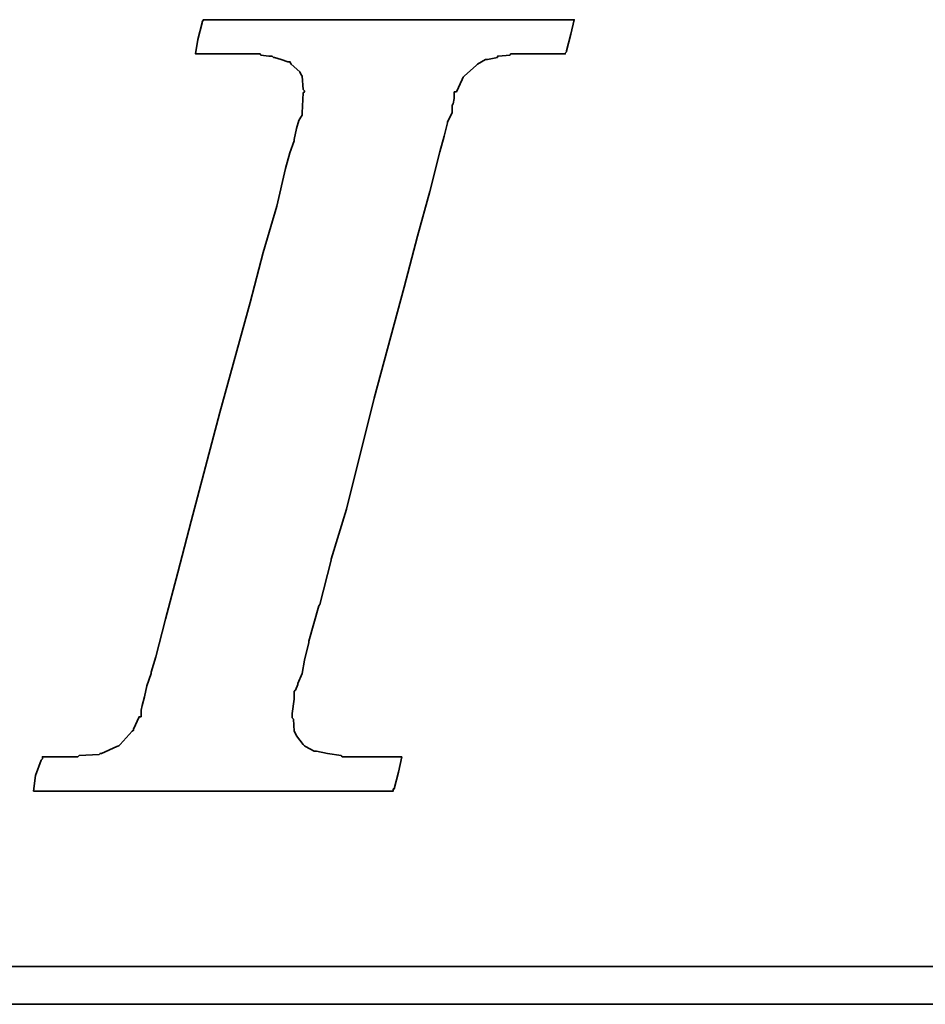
# Model space of a CAD drawing. Header units: inches. Extents: x 17 to 881, y 42 to 673.
# Tile 34 of 50: x 212 to 214.78, y 111.99 to 115.01. Entities that reach past the tile are written whole.
import ezdxf

# ---------------------------------------------------------------- set-up
doc = ezdxf.new("R2010")
doc.units = ezdxf.units.IN
doc.header["$LTSCALE"] = 0.1
doc.layers.add('DIM', color=4, linetype='Continuous')
doc.layers.add('layer 1', color=7, linetype='Continuous')

# ---------------------------------------------------------------- blocks, each defined once
blk = doc.blocks.new('TBI MOTION logo(完整正式版)')
at = {"layer": 'layer 1', "color": 22, "lineweight": 35}
for points, knots in [([(-40.59125, -7.94375), (-40.59125, -7.94375), (-40.97375, -7.94375), (-40.97375, -7.94375), (-40.97375, -7.94375), (-40.97375, -7.94375), (-41.38125, -7.94375), (-41.38125, -7.94375), (-41.38125, -7.94375), (-41.38125, -7.94375), (-41.54875, -7.94375), (-41.54875, -7.94375), (-41.54875, -7.94375), (-41.54875, -7.94375), (-41.59875, -7.94375), (-41.59875, -7.94375), (-41.59875, -7.94375), (-41.59875, -7.94375), (-41.88375, -7.94375), (-41.88375, -7.94375), (-41.88375, -7.94375), (-41.88375, -7.94375), (-41.90875, -7.91875), (-41.90875, -7.91875), (-41.90875, -7.91875), (-41.90875, -7.91875), (-42.19875, -7.87125), (-42.19875, -7.87125), (-42.19875, -7.87125), (-42.19875, -7.87125), (-42.43875, -7.82375), (-42.43875, -7.82375), (-42.43875, -7.82375), (-42.43875, -7.82375), (-42.45875, -7.82375), (-42.45875, -7.82375), (-42.45875, -7.82375), (-42.45875, -7.82375), (-42.48625, -7.82375), (-42.48625, -7.82375), (-42.48625, -7.82375), (-42.48625, -7.82375), (-42.67625, -7.72375), (-42.67625, -7.72375), (-42.67625, -7.72375), (-42.67625, -7.72375), (-42.70125, -7.70375), (-42.70125, -7.70375), (-42.70125, -7.70375), (-42.70125, -7.70375), (-42.72375, -7.67875), (-42.72375, -7.67875), (-42.72375, -7.67875), (-42.72375, -7.67875), (-42.86875, -7.48875), (-42.86875, -7.48875), (-42.86875, -7.48875), (-42.86875, -7.48875), (-42.89375, -7.43875), (-42.89375, -7.43875), (-42.89375, -7.43875), (-42.89375, -7.43875), (-42.91875, -7.38875), (-42.91875, -7.38875), (-42.91875, -7.38875), (-42.91875, -7.38875), (-42.93875, -7.12875), (-42.93875, -7.12875), (-42.93875, -7.12875), (-42.93875, -7.12875), (-42.96375, -7.10375), (-42.96375, -7.10375), (-42.96375, -7.10375), (-42.96375, -7.10375), (-42.96375, -7.05375), (-42.96375, -7.05375), (-42.96375, -7.05375), (-42.96375, -7.05375), (-42.96375, -7.00875), (-42.96375, -7.00875), (-42.96375, -7.00875), (-42.96375, -7.00875), (-42.91875, -6.69625), (-42.91875, -6.69625), (-42.91875, -6.69625), (-42.91875, -6.69625), (-42.91875, -6.62375), (-42.91875, -6.62375), (-42.91875, -6.62375), (-42.91875, -6.62375), (-42.91875, -6.59625), (-42.91875, -6.59625), (-42.91875, -6.59625), (-42.91875, -6.59625), (-42.91875, -6.57375), (-42.91875, -6.57375), (-42.91875, -6.57375), (-42.91875, -6.57375), (-42.91875, -6.52875), (-42.91875, -6.52875), (-42.91875, -6.52875), (-42.91875, -6.52875), (-42.89375, -6.50375), (-42.89375, -6.50375), (-42.89375, -6.50375), (-42.89375, -6.50375), (-42.84375, -6.38375), (-42.84375, -6.38375), (-42.84375, -6.38375), (-42.84375, -6.38375), (-42.84375, -6.35875), (-42.84375, -6.35875), (-42.84375, -6.35875), (-42.84375, -6.35875), (-42.74625, -6.14375), (-42.74625, -6.14375), (-42.74625, -6.14375), (-42.74625, -6.14375), (-42.70125, -5.85375), (-42.70125, -5.85375), (-42.70125, -5.85375), (-42.70125, -5.85375), (-42.60375, -5.47125), (-42.60375, -5.47125), (-42.60375, -5.47125), (-42.60375, -5.47125), (-42.60375, -5.44875), (-42.60375, -5.44875), (-42.60375, -5.44875), (-42.60375, -5.44875), (-42.38875, -4.67875), (-42.38875, -4.67875), (-42.38875, -4.67875), (-42.38875, -4.67875), (-42.36375, -4.65375), (-42.36375, -4.65375), (-42.36375, -4.65375), (-42.36375, -4.65375), (-42.12375, -3.69625), (-42.12375, -3.69625), (-42.12375, -3.69625), (-42.12375, -3.69625), (-42.12375, -3.67374), (-42.12375, -3.67374), (-42.12375, -3.67374), (-42.12375, -3.67374), (-41.78875, -2.59374), (-41.78875, -2.59374), (-41.78875, -2.59374), (-41.78875, -2.59374), (-41.18875, -0.19375), (-41.18875, -0.19375), (-41.18875, -0.19375), (-41.18875, -0.19375), (-40.54375, 2.20624), (-40.54375, 2.20624), (-40.54375, 2.20624), (-40.54375, 2.20624), (-40.25375, 3.30875), (-40.25375, 3.30875), (-40.25375, 3.30875), (-40.25375, 3.30875), (-39.98875, 4.27125), (-39.98875, 4.27125), (-39.98875, 4.27125), (-39.98875, 4.27125), (-39.77375, 5.13125), (-39.77375, 5.13125), (-39.77375, 5.13125), (-39.77375, 5.13125), (-39.67875, 5.47125), (-39.67875, 5.47125), (-39.67875, 5.47125), (-39.67875, 5.47125), (-39.60375, 5.75625), (-39.60375, 5.75625), (-39.60375, 5.75625), (-39.60375, 5.75625), (-39.60375, 5.78125), (-39.60375, 5.78125), (-39.60375, 5.78125), (-39.60375, 5.78125), (-39.50875, 5.97125), (-39.50875, 5.97125), (-39.50875, 5.97125), (-39.50875, 5.97125), (-39.50875, 6.13875), (-39.50875, 6.13875), (-39.50875, 6.13875), (-39.50875, 6.13875), (-39.48625, 6.16625), (-39.48625, 6.16625), (-39.48625, 6.16625), (-39.48625, 6.16625), (-39.46125, 6.28625), (-39.46125, 6.28625), (-39.46125, 6.28625), (-39.46125, 6.28625), (-39.46125, 6.42625), (-39.46125, 6.42625), (-39.46125, 6.42625), (-39.46125, 6.42625), (-39.41375, 6.42625), (-39.41375, 6.42625), (-39.41375, 6.42625), (-39.41375, 6.42625), (-39.29375, 6.69125), (-39.29375, 6.69125), (-39.29375, 6.69125), (-39.29375, 6.69125), (-39.26875, 6.74125), (-39.26875, 6.74125), (-39.26875, 6.74125), (-39.26875, 6.74125), (-39.24375, 6.76625), (-39.24375, 6.76625), (-39.24375, 6.76625), (-39.24375, 6.76625), (-38.98375, 7.00624), (-38.98375, 7.00624), (-38.98375, 7.00624), (-38.98375, 7.00624), (-38.95625, 7.02624), (-38.95625, 7.02624), (-38.95625, 7.02624), (-38.95625, 7.02624), (-38.78875, 7.12624), (-38.78875, 7.12624), (-38.78875, 7.12624), (-38.78875, 7.12624), (-38.76375, 7.12624), (-38.76375, 7.12624), (-38.76375, 7.12624), (-38.76375, 7.12624), (-38.74375, 7.12624), (-38.74375, 7.12624), (-38.74375, 7.12624), (-38.74375, 7.12624), (-38.52875, 7.17125), (-38.52875, 7.17125), (-38.52875, 7.17125), (-38.52875, 7.17125), (-38.52875, 7.19624), (-38.52875, 7.19624), (-38.52875, 7.19624), (-38.52875, 7.19624), (-38.50375, 7.19624), (-38.50375, 7.19624), (-38.50375, 7.19624), (-38.50375, 7.19624), (-38.26125, 7.21875), (-38.26125, 7.21875), (-38.26125, 7.21875), (-38.26125, 7.21875), (-38.23875, 7.24624), (-38.23875, 7.24624), (-38.23875, 7.24624), (-38.23875, 7.24624), (-38.21625, 7.24624), (-38.21625, 7.24624), (-38.21625, 7.24624), (-38.21625, 7.24624), (-38.18875, 7.24624), (-38.18875, 7.24624), (-38.18875, 7.24624), (-38.18875, 7.24624), (-37.90375, 7.24624), (-37.90375, 7.24624), (-37.90375, 7.24624), (-37.90375, 7.24624), (-37.85375, 7.24624), (-37.85375, 7.24624), (-37.85375, 7.24624), (-37.85375, 7.24624), (-37.75875, 7.24624), (-37.75875, 7.24624), (-37.75875, 7.24624), (-37.75875, 7.24624), (-37.42375, 7.24624), (-37.42375, 7.24624), (-37.42375, 7.24624), (-37.42375, 7.24624), (-37.08875, 7.24624), (-37.08875, 7.24624), (-37.08875, 7.24624), (-37.08875, 7.24624), (-37.06375, 7.24624), (-37.06375, 7.24624), (-37.06375, 7.24624), (-37.06375, 7.24624), (-37.06375, 7.26624), (-37.06375, 7.26624), (-37.06375, 7.26624), (-37.06375, 7.26624), (-37.03875, 7.29125), (-37.03875, 7.29125), (-37.03875, 7.29125), (-37.03875, 7.29125), (-37.03875, 7.31625), (-37.03875, 7.31625), (-37.03875, 7.31625), (-37.03875, 7.31625), (-36.94125, 7.67625), (-36.94125, 7.67625), (-36.94125, 7.67625), (-36.94125, 7.67625), (-36.86875, 7.98625), (-36.86875, 7.98625), (-36.86875, 7.98625), (-36.86875, 7.98625), (-36.98875, 7.98625), (-36.98875, 7.98625), (-36.98875, 7.98625), (-36.98875, 7.98625), (-37.42375, 7.98625), (-37.42375, 7.98625), (-37.42375, 7.98625), (-37.42375, 7.98625), (-37.94875, 7.98625), (-37.94875, 7.98625), (-37.94875, 7.98625), (-37.94875, 7.98625), (-38.57375, 7.98625), (-38.57375, 7.98625), (-38.57375, 7.98625), (-38.57375, 7.98625), (-39.29375, 7.98625), (-39.29375, 7.98625), (-39.29375, 7.98625), (-39.29375, 7.98625), (-40.82875, 7.98625), (-40.82875, 7.98625), (-40.82875, 7.98625), (-40.82875, 7.98625), (-42.36375, 7.98625), (-42.36375, 7.98625), (-42.36375, 7.98625), (-42.36375, 7.98625), (-43.08375, 7.98625), (-43.08375, 7.98625), (-43.08375, 7.98625), (-43.08375, 7.98625), (-43.70875, 7.98625), (-43.70875, 7.98625), (-43.70875, 7.98625), (-43.70875, 7.98625), (-44.23375, 7.98625), (-44.23375, 7.98625), (-44.23375, 7.98625), (-44.23375, 7.98625), (-44.66875, 7.98625), (-44.66875, 7.98625), (-44.66875, 7.98625), (-44.66875, 7.98625), (-44.88375, 7.98625), (-44.88375, 7.98625), (-44.88375, 7.98625), (-44.88375, 7.98625), (-44.90875, 7.94125), (-44.90875, 7.94125), (-44.90875, 7.94125), (-44.90875, 7.94125), (-44.90875, 7.91625), (-44.90875, 7.91625), (-44.90875, 7.91625), (-44.90875, 7.91625), (-45.00375, 7.55625), (-45.00375, 7.55625), (-45.00375, 7.55625), (-45.00375, 7.55625), (-45.05375, 7.24624), (-45.05375, 7.24624), (-45.05375, 7.24624), (-45.05375, 7.24624), (-44.61875, 7.24624), (-44.61875, 7.24624), (-44.61875, 7.24624), (-44.61875, 7.24624), (-44.11375, 7.24624), (-44.11375, 7.24624), (-44.11375, 7.24624), (-44.11375, 7.24624), (-43.99375, 7.24624), (-43.99375, 7.24624), (-43.99375, 7.24624), (-43.99375, 7.24624), (-43.94625, 7.24624), (-43.94625, 7.24624), (-43.94625, 7.24624), (-43.94625, 7.24624), (-43.92374, 7.24624), (-43.92374, 7.24624), (-43.92374, 7.24624), (-43.92374, 7.24624), (-43.65875, 7.24624), (-43.65875, 7.24624), (-43.65875, 7.24624), (-43.65875, 7.24624), (-43.63875, 7.21875), (-43.63875, 7.21875), (-43.63875, 7.21875), (-43.63875, 7.21875), (-43.46875, 7.19624), (-43.46875, 7.19624), (-43.46875, 7.19624), (-43.46875, 7.19624), (-43.39875, 7.19624), (-43.39875, 7.19624), (-43.39875, 7.19624), (-43.39875, 7.19624), (-43.37125, 7.17125), (-43.37125, 7.17125), (-43.37125, 7.17125), (-43.37125, 7.17125), (-43.34875, 7.17125), (-43.34875, 7.17125), (-43.34875, 7.17125), (-43.34875, 7.17125), (-43.20375, 7.12624), (-43.20375, 7.12624), (-43.20375, 7.12624), (-43.20375, 7.12624), (-43.05875, 7.07624), (-43.05875, 7.07624), (-43.05875, 7.07624), (-43.05875, 7.07624), (-43.01375, 7.07624), (-43.01375, 7.07624), (-43.01375, 7.07624), (-43.01375, 7.07624), (-42.98875, 7.02624), (-42.98875, 7.02624), (-42.98875, 7.02624), (-42.98875, 7.02624), (-42.79875, 6.86125), (-42.79875, 6.86125), (-42.79875, 6.86125), (-42.79875, 6.86125), (-42.77375, 6.81125), (-42.77375, 6.81125), (-42.77375, 6.81125), (-42.77375, 6.81125), (-42.74625, 6.76625), (-42.74625, 6.76625), (-42.74625, 6.76625), (-42.74625, 6.76625), (-42.72375, 6.47625), (-42.72375, 6.47625), (-42.72375, 6.47625), (-42.72375, 6.47625), (-42.70125, 6.45124), (-42.70125, 6.45124), (-42.70125, 6.45124), (-42.70125, 6.45124), (-42.70125, 6.42625), (-42.70125, 6.42625), (-42.70125, 6.42625), (-42.70125, 6.42625), (-42.72375, 6.40625), (-42.72375, 6.40625), (-42.72375, 6.40625), (-42.72375, 6.40625), (-42.74625, 5.97125), (-42.74625, 5.97125), (-42.74625, 5.97125), (-42.74625, 5.97125), (-42.74625, 5.94625), (-42.74625, 5.94625), (-42.74625, 5.94625), (-42.74625, 5.94625), (-42.74625, 5.92625), (-42.74625, 5.92625), (-42.74625, 5.92625), (-42.74625, 5.92625), (-42.77375, 5.87625), (-42.77375, 5.87625), (-42.77375, 5.87625), (-42.77375, 5.87625), (-42.81875, 5.80625), (-42.81875, 5.80625), (-42.81875, 5.80625), (-42.81875, 5.80625), (-42.86875, 5.63625), (-42.86875, 5.63625), (-42.86875, 5.63625), (-42.86875, 5.63625), (-42.91875, 5.39625), (-42.91875, 5.39625), (-42.91875, 5.39625), (-42.91875, 5.39625), (-42.91875, 5.37124), (-42.91875, 5.37124), (-42.91875, 5.37124), (-42.91875, 5.37124), (-43.01375, 5.10874), (-43.01375, 5.10874), (-43.01375, 5.10874), (-43.01375, 5.10874), (-43.10875, 4.77124), (-43.10875, 4.77124), (-43.10875, 4.77124), (-43.10875, 4.77124), (-43.29875, 3.95625), (-43.29875, 3.95625), (-43.29875, 3.95625), (-43.29875, 3.95625), (-43.58875, 2.95125), (-43.58875, 2.95125), (-43.58875, 2.95125), (-43.58875, 2.95125), (-43.87375, 1.87125), (-43.87375, 1.87125), (-43.87375, 1.87125), (-43.87375, 1.87125), (-44.52625, -0.50374), (-44.52625, -0.50374), (-44.52625, -0.50374), (-44.52625, -0.50374), (-45.14875, -2.85375), (-45.14875, -2.85375), (-45.14875, -2.85375), (-45.14875, -2.85375), (-45.43375, -3.95875), (-45.43375, -3.95875), (-45.43375, -3.95875), (-45.43375, -3.95875), (-45.69875, -4.96875), (-45.69875, -4.96875), (-45.69875, -4.96875), (-45.69875, -4.96875), (-45.91375, -5.78375), (-45.91375, -5.78375), (-45.91375, -5.78375), (-45.91375, -5.78375), (-46.01375, -6.11875), (-46.01375, -6.11875), (-46.01375, -6.11875), (-46.01375, -6.11875), (-46.01375, -6.14375), (-46.01375, -6.14375), (-46.01375, -6.14375), (-46.01375, -6.14375), (-46.10875, -6.40875), (-46.10875, -6.40875), (-46.10875, -6.40875), (-46.10875, -6.40875), (-46.15375, -6.64875), (-46.15375, -6.64875), (-46.15375, -6.64875), (-46.15375, -6.64875), (-46.20375, -6.83875), (-46.20375, -6.83875), (-46.20375, -6.83875), (-46.20375, -6.83875), (-46.22875, -6.93375), (-46.22875, -6.93375), (-46.22875, -6.93375), (-46.22875, -6.93375), (-46.22875, -7.07875), (-46.22875, -7.07875), (-46.22875, -7.07875), (-46.22875, -7.07875), (-46.27375, -7.07875), (-46.27375, -7.07875), (-46.27375, -7.07875), (-46.27375, -7.07875), (-46.39375, -7.34375), (-46.39375, -7.34375), (-46.39375, -7.34375), (-46.39375, -7.34375), (-46.39375, -7.36875), (-46.39375, -7.36875), (-46.39375, -7.36875), (-46.39375, -7.36875), (-46.42125, -7.38875), (-46.42125, -7.38875), (-46.42125, -7.38875), (-46.42125, -7.38875), (-46.68375, -7.67875), (-46.68375, -7.67875), (-46.68375, -7.67875), (-46.68375, -7.67875), (-46.70875, -7.70375), (-46.70875, -7.70375), (-46.70875, -7.70375), (-46.70875, -7.70375), (-46.75375, -7.72375), (-46.75375, -7.72375), (-46.75375, -7.72375), (-46.75375, -7.72375), (-47.08875, -7.87125), (-47.08875, -7.87125), (-47.08875, -7.87125), (-47.08875, -7.87125), (-47.11625, -7.87125), (-47.11625, -7.87125), (-47.11625, -7.87125), (-47.11625, -7.87125), (-47.13875, -7.89375), (-47.13875, -7.89375), (-47.13875, -7.89375), (-47.13875, -7.89375), (-47.56875, -7.91875), (-47.56875, -7.91875), (-47.56875, -7.91875), (-47.56875, -7.91875), (-47.59625, -7.94375), (-47.59625, -7.94375), (-47.59625, -7.94375), (-47.59625, -7.94375), (-47.64375, -7.94375), (-47.64375, -7.94375), (-47.64375, -7.94375), (-47.64375, -7.94375), (-47.73625, -7.94375), (-47.73625, -7.94375), (-47.73625, -7.94375), (-47.73625, -7.94375), (-48.07375, -7.94375), (-48.07375, -7.94375), (-48.07375, -7.94375), (-48.07375, -7.94375), (-48.36125, -7.94375), (-48.36125, -7.94375), (-48.36125, -7.94375), (-48.36125, -7.94375), (-48.36125, -7.96625), (-48.36125, -7.96625), (-48.36125, -7.96625), (-48.36125, -7.96625), (-48.36125, -7.99125), (-48.36125, -7.99125), (-48.36125, -7.99125), (-48.36125, -7.99125), (-48.38875, -8.01375), (-48.38875, -8.01375), (-48.38875, -8.01375), (-48.38875, -8.01375), (-48.50875, -8.34875), (-48.50875, -8.34875), (-48.50875, -8.34875), (-48.50875, -8.34875), (-48.55375, -8.68625), (-48.55375, -8.68625), (-48.55375, -8.68625), (-48.55375, -8.68625), (-48.45875, -8.68625), (-48.45875, -8.68625), (-48.45875, -8.68625), (-48.45875, -8.68625), (-48.07375, -8.68625), (-48.07375, -8.68625), (-48.07375, -8.68625), (-48.07375, -8.68625), (-47.52375, -8.68625), (-47.52375, -8.68625), (-47.52375, -8.68625), (-47.52375, -8.68625), (-46.92375, -8.68625), (-46.92375, -8.68625), (-46.92375, -8.68625), (-46.92375, -8.68625), (-46.25375, -8.68625), (-46.25375, -8.68625), (-46.25375, -8.68625), (-46.25375, -8.68625), (-46.20375, -8.68625), (-46.20375, -8.68625), (-46.20375, -8.68625), (-46.20375, -8.68625), (-44.71375, -8.68625), (-44.71375, -8.68625), (-44.71375, -8.68625), (-44.71375, -8.68625), (-43.22875, -8.68625), (-43.22875, -8.68625), (-43.22875, -8.68625), (-43.22875, -8.68625), (-42.55875, -8.68625), (-42.55875, -8.68625), (-42.55875, -8.68625), (-42.55875, -8.68625), (-42.50875, -8.68625), (-42.50875, -8.68625), (-42.50875, -8.68625), (-42.50875, -8.68625), (-41.93375, -8.68625), (-41.93375, -8.68625), (-41.93375, -8.68625), (-41.93375, -8.68625), (-41.38125, -8.68625), (-41.38125, -8.68625), (-41.38125, -8.68625), (-41.38125, -8.68625), (-40.97375, -8.68625), (-40.97375, -8.68625), (-40.97375, -8.68625), (-40.97375, -8.68625), (-40.78125, -8.68625), (-40.78125, -8.68625), (-40.78125, -8.68625), (-40.78125, -8.68625), (-40.78125, -8.63875), (-40.78125, -8.63875), (-40.78125, -8.63875), (-40.78125, -8.63875), (-40.75875, -8.63875), (-40.75875, -8.63875), (-40.75875, -8.63875), (-40.75875, -8.63875), (-40.66375, -8.27875), (-40.66375, -8.27875), (-40.66375, -8.27875), (-40.66375, -8.27875), (-40.59125, -7.94375), (-40.59125, -7.94375)], [0, 0, 0, 0, 0.00558659, 0.00558659, 0.00558659, 0.00558659, 0.01117318, 0.01117318, 0.01117318, 0.01117318, 0.01675978, 0.01675978, 0.01675978, 0.01675978, 0.02234637, 0.02234637, 0.02234637, 0.02234637, 0.02793296, 0.02793296, 0.02793296, 0.02793296, 0.03351955, 0.03351955, 0.03351955, 0.03351955, 0.03910615, 0.03910615, 0.03910615, 0.03910615, 0.04469274, 0.04469274, 0.04469274, 0.04469274, 0.05027933, 0.05027933, 0.05027933, 0.05027933, 0.05586592, 0.05586592, 0.05586592, 0.05586592, 0.06145251, 0.06145251, 0.06145251, 0.06145251, 0.06703911, 0.06703911, 0.06703911, 0.06703911, 0.0726257, 0.0726257, 0.0726257, 0.0726257, 0.07821229, 0.07821229, 0.07821229, 0.07821229, 0.08379888, 0.08379888, 0.08379888, 0.08379888, 0.08938547, 0.08938547, 0.08938547, 0.08938547, 0.09497207, 0.09497207, 0.09497207, 0.09497207, 0.10055866, 0.10055866, 0.10055866, 0.10055866, 0.10614525, 0.10614525, 0.10614525, 0.10614525, 0.11173184, 0.11173184, 0.11173184, 0.11173184, 0.11731844, 0.11731844, 0.11731844, 0.11731844, 0.12290503, 0.12290503, 0.12290503, 0.12290503, 0.12849162, 0.12849162, 0.12849162, 0.12849162, 0.13407821, 0.13407821, 0.13407821, 0.13407821, 0.1396648, 0.1396648, 0.1396648, 0.1396648, 0.1452514, 0.1452514, 0.1452514, 0.1452514, 0.15083799, 0.15083799, 0.15083799, 0.15083799, 0.15642458, 0.15642458, 0.15642458, 0.15642458, 0.16201117, 0.16201117, 0.16201117, 0.16201117, 0.16759777, 0.16759777, 0.16759777, 0.16759777, 0.17318436, 0.17318436, 0.17318436, 0.17318436, 0.17877095, 0.17877095, 0.17877095, 0.17877095, 0.18435754, 0.18435754, 0.18435754, 0.18435754, 0.18994413, 0.18994413, 0.18994413, 0.18994413, 0.19553073, 0.19553073, 0.19553073, 0.19553073, 0.20111732, 0.20111732, 0.20111732, 0.20111732, 0.20670391, 0.20670391, 0.20670391, 0.20670391, 0.2122905, 0.2122905, 0.2122905, 0.2122905, 0.21787709, 0.21787709, 0.21787709, 0.21787709, 0.22346369, 0.22346369, 0.22346369, 0.22346369, 0.22905028, 0.22905028, 0.22905028, 0.22905028, 0.23463687, 0.23463687, 0.23463687, 0.23463687, 0.24022346, 0.24022346, 0.24022346, 0.24022346, 0.24581006, 0.24581006, 0.24581006, 0.24581006, 0.25139665, 0.25139665, 0.25139665, 0.25139665, 0.25698324, 0.25698324, 0.25698324, 0.25698324, 0.26256983, 0.26256983, 0.26256983, 0.26256983, 0.26815642, 0.26815642, 0.26815642, 0.26815642, 0.27374302, 0.27374302, 0.27374302, 0.27374302, 0.27932961, 0.27932961, 0.27932961, 0.27932961, 0.2849162, 0.2849162, 0.2849162, 0.2849162, 0.29050279, 0.29050279, 0.29050279, 0.29050279, 0.29608939, 0.29608939, 0.29608939, 0.29608939, 0.30167598, 0.30167598, 0.30167598, 0.30167598, 0.30726257, 0.30726257, 0.30726257, 0.30726257, 0.31284916, 0.31284916, 0.31284916, 0.31284916, 0.31843575, 0.31843575, 0.31843575, 0.31843575, 0.32402235, 0.32402235, 0.32402235, 0.32402235, 0.32960894, 0.32960894, 0.32960894, 0.32960894, 0.33519553, 0.33519553, 0.33519553, 0.33519553, 0.34078212, 0.34078212, 0.34078212, 0.34078212, 0.34636872, 0.34636872, 0.34636872, 0.34636872, 0.35195531, 0.35195531, 0.35195531, 0.35195531, 0.3575419, 0.3575419, 0.3575419, 0.3575419, 0.36312849, 0.36312849, 0.36312849, 0.36312849, 0.36871508, 0.36871508, 0.36871508, 0.36871508, 0.37430168, 0.37430168, 0.37430168, 0.37430168, 0.37988827, 0.37988827, 0.37988827, 0.37988827, 0.38547486, 0.38547486, 0.38547486, 0.38547486, 0.39106145, 0.39106145, 0.39106145, 0.39106145, 0.39664804, 0.39664804, 0.39664804, 0.39664804, 0.40223464, 0.40223464, 0.40223464, 0.40223464, 0.40782123, 0.40782123, 0.40782123, 0.40782123, 0.41340782, 0.41340782, 0.41340782, 0.41340782, 0.41899441, 0.41899441, 0.41899441, 0.41899441, 0.42458101, 0.42458101, 0.42458101, 0.42458101, 0.4301676, 0.4301676, 0.4301676, 0.4301676, 0.43575419, 0.43575419, 0.43575419, 0.43575419, 0.44134078, 0.44134078, 0.44134078, 0.44134078, 0.44692737, 0.44692737, 0.44692737, 0.44692737, 0.45251397, 0.45251397, 0.45251397, 0.45251397, 0.45810056, 0.45810056, 0.45810056, 0.45810056, 0.46368715, 0.46368715, 0.46368715, 0.46368715, 0.46927374, 0.46927374, 0.46927374, 0.46927374, 0.47486034, 0.47486034, 0.47486034, 0.47486034, 0.48044693, 0.48044693, 0.48044693, 0.48044693, 0.48603352, 0.48603352, 0.48603352, 0.48603352, 0.49162011, 0.49162011, 0.49162011, 0.49162011, 0.4972067, 0.4972067, 0.4972067, 0.4972067, 0.5027933, 0.5027933, 0.5027933, 0.5027933, 0.50837989, 0.50837989, 0.50837989, 0.50837989, 0.51396648, 0.51396648, 0.51396648, 0.51396648, 0.51955307, 0.51955307, 0.51955307, 0.51955307, 0.52513966, 0.52513966, 0.52513966, 0.52513966, 0.53072626, 0.53072626, 0.53072626, 0.53072626, 0.53631285, 0.53631285, 0.53631285, 0.53631285, 0.54189944, 0.54189944, 0.54189944, 0.54189944, 0.54748603, 0.54748603, 0.54748603, 0.54748603, 0.55307263, 0.55307263, 0.55307263, 0.55307263, 0.55865922, 0.55865922, 0.55865922, 0.55865922, 0.56424581, 0.56424581, 0.56424581, 0.56424581, 0.5698324, 0.5698324, 0.5698324, 0.5698324, 0.57541899, 0.57541899, 0.57541899, 0.57541899, 0.58100559, 0.58100559, 0.58100559, 0.58100559, 0.58659218, 0.58659218, 0.58659218, 0.58659218, 0.59217877, 0.59217877, 0.59217877, 0.59217877, 0.59776536, 0.59776536, 0.59776536, 0.59776536, 0.60335196, 0.60335196, 0.60335196, 0.60335196, 0.60893855, 0.60893855, 0.60893855, 0.60893855, 0.61452514, 0.61452514, 0.61452514, 0.61452514, 0.62011173, 0.62011173, 0.62011173, 0.62011173, 0.62569832, 0.62569832, 0.62569832, 0.62569832, 0.63128492, 0.63128492, 0.63128492, 0.63128492, 0.63687151, 0.63687151, 0.63687151, 0.63687151, 0.6424581, 0.6424581, 0.6424581, 0.6424581, 0.64804469, 0.64804469, 0.64804469, 0.64804469, 0.65363128, 0.65363128, 0.65363128, 0.65363128, 0.65921788, 0.65921788, 0.65921788, 0.65921788, 0.66480447, 0.66480447, 0.66480447, 0.66480447, 0.67039106, 0.67039106, 0.67039106, 0.67039106, 0.67597765, 0.67597765, 0.67597765, 0.67597765, 0.68156425, 0.68156425, 0.68156425, 0.68156425, 0.68715084, 0.68715084, 0.68715084, 0.68715084, 0.69273743, 0.69273743, 0.69273743, 0.69273743, 0.69832402, 0.69832402, 0.69832402, 0.69832402, 0.70391061, 0.70391061, 0.70391061, 0.70391061, 0.70949721, 0.70949721, 0.70949721, 0.70949721, 0.7150838, 0.7150838, 0.7150838, 0.7150838, 0.72067039, 0.72067039, 0.72067039, 0.72067039, 0.72625698, 0.72625698, 0.72625698, 0.72625698, 0.73184358, 0.73184358, 0.73184358, 0.73184358, 0.73743017, 0.73743017, 0.73743017, 0.73743017, 0.74301676, 0.74301676, 0.74301676, 0.74301676, 0.74860335, 0.74860335, 0.74860335, 0.74860335, 0.75418994, 0.75418994, 0.75418994, 0.75418994, 0.75977654, 0.75977654, 0.75977654, 0.75977654, 0.76536313, 0.76536313, 0.76536313, 0.76536313, 0.77094972, 0.77094972, 0.77094972, 0.77094972, 0.77653631, 0.77653631, 0.77653631, 0.77653631, 0.78212291, 0.78212291, 0.78212291, 0.78212291, 0.7877095, 0.7877095, 0.7877095, 0.7877095, 0.79329609, 0.79329609, 0.79329609, 0.79329609, 0.79888268, 0.79888268, 0.79888268, 0.79888268, 0.80446927, 0.80446927, 0.80446927, 0.80446927, 0.81005587, 0.81005587, 0.81005587, 0.81005587, 0.81564246, 0.81564246, 0.81564246, 0.81564246, 0.82122905, 0.82122905, 0.82122905, 0.82122905, 0.82681564, 0.82681564, 0.82681564, 0.82681564, 0.83240223, 0.83240223, 0.83240223, 0.83240223, 0.83798883, 0.83798883, 0.83798883, 0.83798883, 0.84357542, 0.84357542, 0.84357542, 0.84357542, 0.84916201, 0.84916201, 0.84916201, 0.84916201, 0.8547486, 0.8547486, 0.8547486, 0.8547486, 0.8603352, 0.8603352, 0.8603352, 0.8603352, 0.86592179, 0.86592179, 0.86592179, 0.86592179, 0.87150838, 0.87150838, 0.87150838, 0.87150838, 0.87709497, 0.87709497, 0.87709497, 0.87709497, 0.88268156, 0.88268156, 0.88268156, 0.88268156, 0.88826816, 0.88826816, 0.88826816, 0.88826816, 0.89385475, 0.89385475, 0.89385475, 0.89385475, 0.89944134, 0.89944134, 0.89944134, 0.89944134, 0.90502793, 0.90502793, 0.90502793, 0.90502793, 0.91061453, 0.91061453, 0.91061453, 0.91061453, 0.91620112, 0.91620112, 0.91620112, 0.91620112, 0.92178771, 0.92178771, 0.92178771, 0.92178771, 0.9273743, 0.9273743, 0.9273743, 0.9273743, 0.93296089, 0.93296089, 0.93296089, 0.93296089, 0.93854749, 0.93854749, 0.93854749, 0.93854749, 0.94413408, 0.94413408, 0.94413408, 0.94413408, 0.94972067, 0.94972067, 0.94972067, 0.94972067, 0.95530726, 0.95530726, 0.95530726, 0.95530726, 0.96089385, 0.96089385, 0.96089385, 0.96089385, 0.96648045, 0.96648045, 0.96648045, 0.96648045, 0.97206704, 0.97206704, 0.97206704, 0.97206704, 0.97765363, 0.97765363, 0.97765363, 0.97765363, 0.98324022, 0.98324022, 0.98324022, 0.98324022, 0.98882682, 0.98882682, 0.98882682, 0.98882682, 0.99441341, 0.99441341, 0.99441341, 0.99441341, 1, 1, 1, 1]), ([(75.90875, -9.47875), (75.90875, -9.47875), (75.90875, -12.28625), (75.90875, -12.28625), (75.90875, -12.28625), (75.90875, -12.28625), (75.90875, -12.47875), (75.90875, -12.47875), (75.90875, -12.47875), (75.90875, -12.47875), (75.71625, -12.47875), (75.71625, -12.47875), (75.71625, -12.47875), (75.71625, -12.47875), (-88.32875, -12.47875), (-88.32875, -12.47875), (-88.32875, -12.47875), (-88.32875, -12.47875), (-88.32875, -13.29375), (-88.32875, -13.29375), (-88.32875, -13.29375), (-88.32875, -13.29375), (82.89125, -13.29375), (82.89125, -13.29375), (82.89125, -13.29375), (82.89125, -13.29375), (75.90875, -9.47875), (75.90875, -9.47875)], [0, 0, 0, 0, 0.14285714, 0.14285714, 0.14285714, 0.14285714, 0.28571429, 0.28571429, 0.28571429, 0.28571429, 0.42857143, 0.42857143, 0.42857143, 0.42857143, 0.57142857, 0.57142857, 0.57142857, 0.57142857, 0.71428571, 0.71428571, 0.71428571, 0.71428571, 0.85714286, 0.85714286, 0.85714286, 0.85714286, 1, 1, 1, 1])]:
    blk.add_open_spline(points, degree=3, knots=knots, dxfattribs=at)

msp = doc.modelspace()

# ---------------------------------------------------------------- block references
at = {"layer": 'DIM', "xscale": 0.141750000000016, "yscale": 0.1417499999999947, "zscale": 0.14175}
msp.add_blockref('TBI MOTION logo(完整正式版)', (218.9297, 113.8773), dxfattribs=at)

doc.saveas('drawing.dxf')
